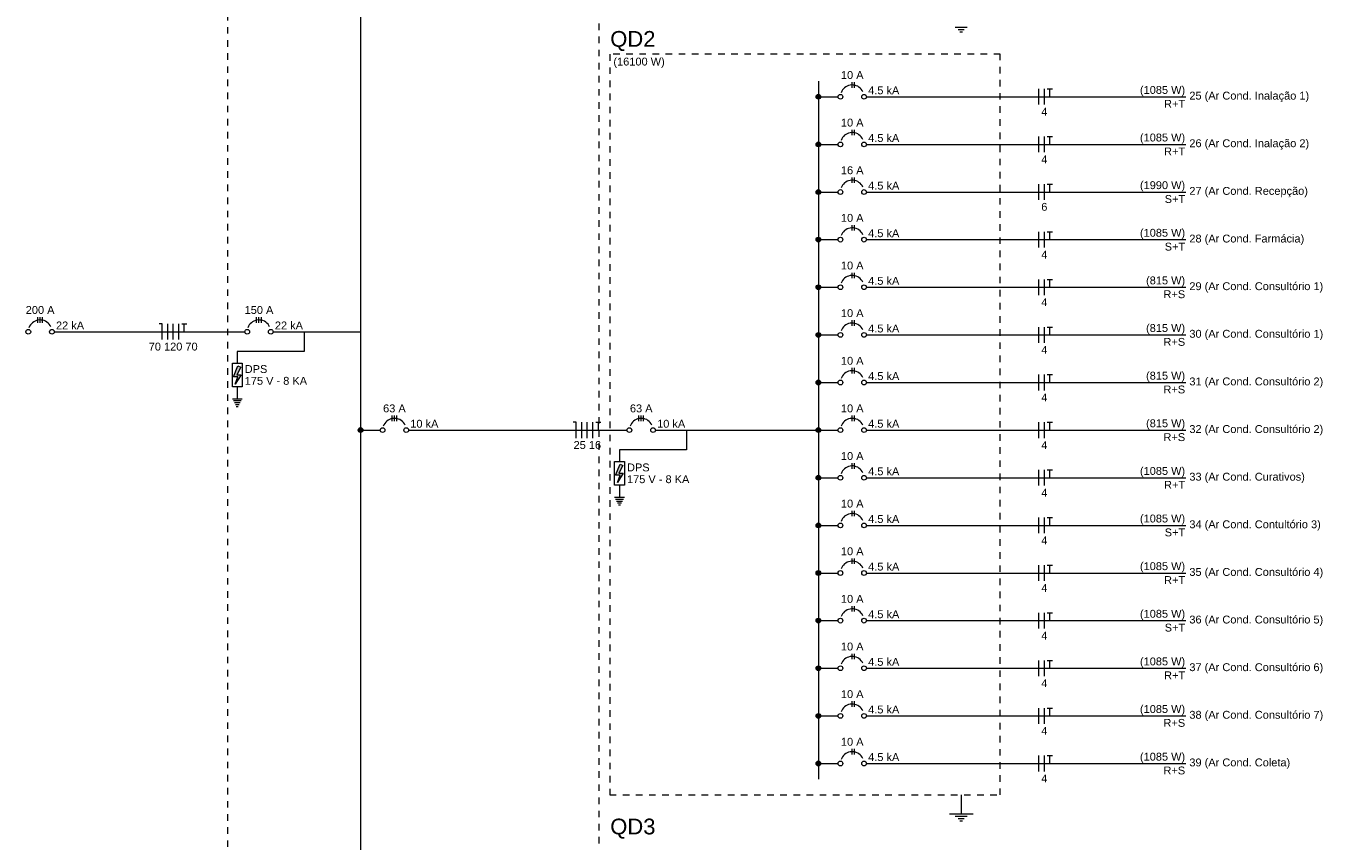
# Model space of a CAD drawing. Header units: millimetres. Extents: x -8 to 220, y -114 to 51.
# Tile 77 of 82: x 157 to 182, y -27 to -12. Entities that reach past the tile are written whole.
import ezdxf

# ---------------------------------------------------------------- set-up
doc = ezdxf.new("R2010")
doc.units = ezdxf.units.MM
doc.header["$MEASUREMENT"] = 0
doc.linetypes.add('JIS_02_1.2', pattern=[0.25, 0.125, -0.125])
for name, color, linetype, lineweight in [('DI-Barramento', 6, 'Continuous', 5), ('DI-Disjuntor', 1, 'Continuous', 5), ('DI-Fios', 3, 'Continuous', 5), ('DI-Linhas do diagrama', 9, 'Continuous', 5), ('DI-Pontilhado', 7, 'JIS_02_1.2', 5), ('DI-Textos do diagrama', 7, 'Continuous', 5), ('DI-Títulos', 3, 'Continuous', 5)]:
    doc.layers.add(name, color=color, linetype=linetype, lineweight=lineweight)
doc.styles.add('Arial', font='arial.ttf')

msp = doc.modelspace()

# ---------------------------------------------------------------- hatches: boundary and pattern name
at = {"layer": 'DI-Barramento', "linetype": 'Continuous'}
msp.add_hatch(color=256, dxfattribs=at).paths.add_polyline_path([(172.003, -13.202), (172.003, -13.198), (172.002, -13.194), (172.001, -13.191), (172, -13.187), (171.999, -13.183), (171.997, -13.18), (171.995, -13.176), (171.992, -13.173), (171.99, -13.17), (171.987, -13.168), (171.984, -13.165), (171.981, -13.163), (171.977, -13.161), (171.973, -13.16), (171.97, -13.159), (171.966, -13.158), (171.962, -13.157), (171.958, -13.157), (171.954, -13.157), (171.95, -13.158), (171.946, -13.159), (171.943, -13.16), (171.939, -13.161), (171.936, -13.163), (171.932, -13.165), (171.929, -13.168), (171.926, -13.17), (171.924, -13.173), (171.921, -13.176), (171.919, -13.18), (171.917, -13.183), (171.916, -13.187), (171.915, -13.191), (171.914, -13.194), (171.913, -13.198), (171.913, -13.202), (171.913, -13.206), (171.914, -13.21), (171.915, -13.214), (171.916, -13.218), (171.917, -13.221), (171.919, -13.225), (171.921, -13.228), (171.924, -13.231), (171.926, -13.234), (171.929, -13.237), (171.932, -13.239), (171.936, -13.241), (171.939, -13.243), (171.943, -13.244), (171.946, -13.246), (171.95, -13.246), (171.954, -13.247), (171.958, -13.247), (171.962, -13.247), (171.966, -13.246), (171.97, -13.246), (171.973, -13.244), (171.977, -13.243), (171.981, -13.241), (171.984, -13.239), (171.987, -13.237), (171.99, -13.234), (171.992, -13.231), (171.995, -13.228), (171.997, -13.225), (171.999, -13.221), (172, -13.218), (172.001, -13.214), (172.002, -13.21), (172.003, -13.206)])
at = {"layer": 'DI-Textos do diagrama', "linetype": 'Continuous'}
for color, points in [(256, [(172.003, -14.11), (172.003, -14.106), (172.002, -14.102), (172.001, -14.098), (172, -14.094), (171.999, -14.091), (171.997, -14.087), (171.995, -14.084), (171.992, -14.081), (171.99, -14.078), (171.987, -14.075), (171.984, -14.073), (171.981, -14.071), (171.977, -14.069), (171.973, -14.067), (171.97, -14.066), (171.966, -14.065), (171.962, -14.065), (171.958, -14.065), (171.954, -14.065), (171.95, -14.065), (171.946, -14.066), (171.943, -14.067), (171.939, -14.069), (171.936, -14.071), (171.932, -14.073), (171.929, -14.075), (171.926, -14.078), (171.924, -14.081), (171.921, -14.084), (171.919, -14.087), (171.917, -14.091), (171.916, -14.094), (171.915, -14.098), (171.914, -14.102), (171.913, -14.106), (171.913, -14.11), (171.913, -14.114), (171.914, -14.117), (171.915, -14.121), (171.916, -14.125), (171.917, -14.129), (171.919, -14.132), (171.921, -14.135), (171.924, -14.139), (171.926, -14.141), (171.929, -14.144), (171.932, -14.147), (171.936, -14.149), (171.939, -14.15), (171.943, -14.152), (171.946, -14.153), (171.95, -14.154), (171.954, -14.155), (171.958, -14.155), (171.962, -14.155), (171.966, -14.154), (171.97, -14.153), (171.973, -14.152), (171.977, -14.15), (171.981, -14.149), (171.984, -14.147), (171.987, -14.144), (171.99, -14.141), (171.992, -14.139), (171.995, -14.135), (171.997, -14.132), (171.999, -14.129), (172, -14.125), (172.001, -14.121), (172.002, -14.117), (172.003, -14.114)]), (256, [(172.003, -15.017), (172.003, -15.013), (172.002, -15.009), (172.001, -15.006), (172, -15.002), (171.999, -14.998), (171.997, -14.995), (171.995, -14.991), (171.992, -14.988), (171.99, -14.985), (171.987, -14.983), (171.984, -14.98), (171.981, -14.978), (171.977, -14.976), (171.973, -14.975), (171.97, -14.974), (171.966, -14.973), (171.962, -14.972), (171.958, -14.972), (171.954, -14.972), (171.95, -14.973), (171.946, -14.974), (171.943, -14.975), (171.939, -14.976), (171.936, -14.978), (171.932, -14.98), (171.929, -14.983), (171.926, -14.985), (171.924, -14.988), (171.921, -14.991), (171.919, -14.995), (171.917, -14.998), (171.916, -15.002), (171.915, -15.006), (171.914, -15.009), (171.913, -15.013), (171.913, -15.017), (171.913, -15.021), (171.914, -15.025), (171.915, -15.029), (171.916, -15.033), (171.917, -15.036), (171.919, -15.04), (171.921, -15.043), (171.924, -15.046), (171.926, -15.049), (171.929, -15.052), (171.932, -15.054), (171.936, -15.056), (171.939, -15.058), (171.943, -15.059), (171.946, -15.061), (171.95, -15.061), (171.954, -15.062), (171.958, -15.062), (171.962, -15.062), (171.966, -15.061), (171.97, -15.061), (171.973, -15.059), (171.977, -15.058), (171.981, -15.056), (171.984, -15.054), (171.987, -15.052), (171.99, -15.049), (171.992, -15.046), (171.995, -15.043), (171.997, -15.04), (171.999, -15.036), (172, -15.033), (172.001, -15.029), (172.002, -15.025), (172.003, -15.021)]), (256, [(172.003, -15.925), (172.003, -15.921), (172.002, -15.917), (172.001, -15.913), (172, -15.909), (171.999, -15.906), (171.997, -15.902), (171.995, -15.899), (171.992, -15.896), (171.99, -15.893), (171.987, -15.89), (171.984, -15.888), (171.981, -15.886), (171.977, -15.884), (171.973, -15.882), (171.97, -15.881), (171.966, -15.88), (171.962, -15.88), (171.958, -15.88), (171.954, -15.88), (171.95, -15.88), (171.946, -15.881), (171.943, -15.882), (171.939, -15.884), (171.936, -15.886), (171.932, -15.888), (171.929, -15.89), (171.926, -15.893), (171.924, -15.896), (171.921, -15.899), (171.919, -15.902), (171.917, -15.906), (171.916, -15.909), (171.915, -15.913), (171.914, -15.917), (171.913, -15.921), (171.913, -15.925), (171.913, -15.929), (171.914, -15.932), (171.915, -15.936), (171.916, -15.94), (171.917, -15.944), (171.919, -15.947), (171.921, -15.95), (171.924, -15.954), (171.926, -15.956), (171.929, -15.959), (171.932, -15.962), (171.936, -15.964), (171.939, -15.965), (171.943, -15.967), (171.946, -15.968), (171.95, -15.969), (171.954, -15.97), (171.958, -15.97), (171.962, -15.97), (171.966, -15.969), (171.97, -15.968), (171.973, -15.967), (171.977, -15.965), (171.981, -15.964), (171.984, -15.962), (171.987, -15.959), (171.99, -15.956), (171.992, -15.954), (171.995, -15.95), (171.997, -15.947), (171.999, -15.944), (172, -15.94), (172.001, -15.936), (172.002, -15.932), (172.003, -15.929)]), (256, [(172.003, -16.832), (172.003, -16.828), (172.002, -16.824), (172.001, -16.821), (172, -16.817), (171.999, -16.813), (171.997, -16.81), (171.995, -16.806), (171.992, -16.803), (171.99, -16.8), (171.987, -16.798), (171.984, -16.795), (171.981, -16.793), (171.977, -16.791), (171.973, -16.79), (171.97, -16.789), (171.966, -16.788), (171.962, -16.787), (171.958, -16.787), (171.954, -16.787), (171.95, -16.788), (171.946, -16.789), (171.943, -16.79), (171.939, -16.791), (171.936, -16.793), (171.932, -16.795), (171.929, -16.798), (171.926, -16.8), (171.924, -16.803), (171.921, -16.806), (171.919, -16.81), (171.917, -16.813), (171.916, -16.817), (171.915, -16.821), (171.914, -16.824), (171.913, -16.828), (171.913, -16.832), (171.913, -16.836), (171.914, -16.84), (171.915, -16.844), (171.916, -16.848), (171.917, -16.851), (171.919, -16.855), (171.921, -16.858), (171.924, -16.861), (171.926, -16.864), (171.929, -16.867), (171.932, -16.869), (171.936, -16.871), (171.939, -16.873), (171.943, -16.874), (171.946, -16.876), (171.95, -16.876), (171.954, -16.877), (171.958, -16.877), (171.962, -16.877), (171.966, -16.876), (171.97, -16.876), (171.973, -16.874), (171.977, -16.873), (171.981, -16.871), (171.984, -16.869), (171.987, -16.867), (171.99, -16.864), (171.992, -16.861), (171.995, -16.858), (171.997, -16.855), (171.999, -16.851), (172, -16.848), (172.001, -16.844), (172.002, -16.84), (172.003, -16.836)]), (256, [(172.003, -17.74), (172.003, -17.736), (172.002, -17.732), (172.001, -17.728), (172, -17.724), (171.999, -17.721), (171.997, -17.717), (171.995, -17.714), (171.992, -17.711), (171.99, -17.708), (171.987, -17.705), (171.984, -17.703), (171.981, -17.701), (171.977, -17.699), (171.973, -17.697), (171.97, -17.696), (171.966, -17.695), (171.962, -17.695), (171.958, -17.695), (171.954, -17.695), (171.95, -17.695), (171.946, -17.696), (171.943, -17.697), (171.939, -17.699), (171.936, -17.701), (171.932, -17.703), (171.929, -17.705), (171.926, -17.708), (171.924, -17.711), (171.921, -17.714), (171.919, -17.717), (171.917, -17.721), (171.916, -17.724), (171.915, -17.728), (171.914, -17.732), (171.913, -17.736), (171.913, -17.74), (171.913, -17.744), (171.914, -17.747), (171.915, -17.751), (171.916, -17.755), (171.917, -17.759), (171.919, -17.762), (171.921, -17.765), (171.924, -17.769), (171.926, -17.771), (171.929, -17.774), (171.932, -17.777), (171.936, -17.779), (171.939, -17.78), (171.943, -17.782), (171.946, -17.783), (171.95, -17.784), (171.954, -17.785), (171.958, -17.785), (171.962, -17.785), (171.966, -17.784), (171.97, -17.783), (171.973, -17.782), (171.977, -17.78), (171.981, -17.779), (171.984, -17.777), (171.987, -17.774), (171.99, -17.771), (171.992, -17.769), (171.995, -17.765), (171.997, -17.762), (171.999, -17.759), (172, -17.755), (172.001, -17.751), (172.002, -17.747), (172.003, -17.744)]), (7, [(160.952, -18.352), (160.877, -18.5), (160.959, -18.5), (160.847, -18.68), (160.899, -18.536), (160.813, -18.536), (160.899, -18.329)]), (256, [(172.003, -18.647), (172.003, -18.643), (172.002, -18.639), (172.001, -18.636), (172, -18.632), (171.999, -18.628), (171.997, -18.625), (171.995, -18.621), (171.992, -18.618), (171.99, -18.615), (171.987, -18.613), (171.984, -18.61), (171.981, -18.608), (171.977, -18.606), (171.973, -18.605), (171.97, -18.604), (171.966, -18.603), (171.962, -18.602), (171.958, -18.602), (171.954, -18.602), (171.95, -18.603), (171.946, -18.604), (171.943, -18.605), (171.939, -18.606), (171.936, -18.608), (171.932, -18.61), (171.929, -18.613), (171.926, -18.615), (171.924, -18.618), (171.921, -18.621), (171.919, -18.625), (171.917, -18.628), (171.916, -18.632), (171.915, -18.636), (171.914, -18.639), (171.913, -18.643), (171.913, -18.647), (171.913, -18.651), (171.914, -18.655), (171.915, -18.659), (171.916, -18.663), (171.917, -18.666), (171.919, -18.67), (171.921, -18.673), (171.924, -18.676), (171.926, -18.679), (171.929, -18.682), (171.932, -18.684), (171.936, -18.686), (171.939, -18.688), (171.943, -18.689), (171.946, -18.691), (171.95, -18.691), (171.954, -18.692), (171.958, -18.692), (171.962, -18.692), (171.966, -18.691), (171.97, -18.691), (171.973, -18.689), (171.977, -18.688), (171.981, -18.686), (171.984, -18.684), (171.987, -18.682), (171.99, -18.679), (171.992, -18.676), (171.995, -18.673), (171.997, -18.67), (171.999, -18.666), (172, -18.663), (172.001, -18.659), (172.002, -18.655), (172.003, -18.651)]), (256, [(163.281, -19.555), (163.28, -19.551), (163.28, -19.547), (163.279, -19.543), (163.278, -19.539), (163.276, -19.536), (163.274, -19.532), (163.272, -19.529), (163.27, -19.526), (163.267, -19.523), (163.264, -19.52), (163.261, -19.518), (163.258, -19.516), (163.255, -19.514), (163.251, -19.512), (163.247, -19.511), (163.243, -19.51), (163.239, -19.51), (163.236, -19.51), (163.232, -19.51), (163.228, -19.51), (163.224, -19.511), (163.22, -19.512), (163.217, -19.514), (163.213, -19.516), (163.21, -19.518), (163.207, -19.52), (163.204, -19.523), (163.201, -19.526), (163.199, -19.529), (163.197, -19.532), (163.195, -19.536), (163.193, -19.539), (163.192, -19.543), (163.191, -19.547), (163.191, -19.551), (163.191, -19.555), (163.191, -19.559), (163.191, -19.562), (163.192, -19.566), (163.193, -19.57), (163.195, -19.574), (163.197, -19.577), (163.199, -19.58), (163.201, -19.584), (163.204, -19.586), (163.207, -19.589), (163.21, -19.592), (163.213, -19.594), (163.217, -19.595), (163.22, -19.597), (163.224, -19.598), (163.228, -19.599), (163.232, -19.6), (163.236, -19.6), (163.239, -19.6), (163.243, -19.599), (163.247, -19.598), (163.251, -19.597), (163.255, -19.595), (163.258, -19.594), (163.261, -19.592), (163.264, -19.589), (163.267, -19.586), (163.27, -19.584), (163.272, -19.58), (163.274, -19.577), (163.276, -19.574), (163.278, -19.57), (163.279, -19.566), (163.28, -19.562), (163.28, -19.559)]), (256, [(172.003, -19.555), (172.003, -19.551), (172.002, -19.547), (172.001, -19.543), (172, -19.539), (171.999, -19.536), (171.997, -19.532), (171.995, -19.529), (171.992, -19.526), (171.99, -19.523), (171.987, -19.52), (171.984, -19.518), (171.981, -19.516), (171.977, -19.514), (171.973, -19.512), (171.97, -19.511), (171.966, -19.51), (171.962, -19.51), (171.958, -19.51), (171.954, -19.51), (171.95, -19.51), (171.946, -19.511), (171.943, -19.512), (171.939, -19.514), (171.936, -19.516), (171.932, -19.518), (171.929, -19.52), (171.926, -19.523), (171.924, -19.526), (171.921, -19.529), (171.919, -19.532), (171.917, -19.536), (171.916, -19.539), (171.915, -19.543), (171.914, -19.547), (171.913, -19.551), (171.913, -19.555), (171.913, -19.559), (171.914, -19.562), (171.915, -19.566), (171.916, -19.57), (171.917, -19.574), (171.919, -19.577), (171.921, -19.58), (171.924, -19.584), (171.926, -19.586), (171.929, -19.589), (171.932, -19.592), (171.936, -19.594), (171.939, -19.595), (171.943, -19.597), (171.946, -19.598), (171.95, -19.599), (171.954, -19.6), (171.958, -19.6), (171.962, -19.6), (171.966, -19.599), (171.97, -19.598), (171.973, -19.597), (171.977, -19.595), (171.981, -19.594), (171.984, -19.592), (171.987, -19.589), (171.99, -19.586), (171.992, -19.584), (171.995, -19.58), (171.997, -19.577), (171.999, -19.574), (172, -19.57), (172.001, -19.566), (172.002, -19.562), (172.003, -19.559)]), (7, [(168.234, -20.227), (168.159, -20.375), (168.242, -20.375), (168.129, -20.555), (168.182, -20.411), (168.096, -20.411), (168.182, -20.204)]), (256, [(172.003, -20.462), (172.003, -20.458), (172.002, -20.454), (172.001, -20.451), (172, -20.447), (171.999, -20.443), (171.997, -20.44), (171.995, -20.436), (171.992, -20.433), (171.99, -20.43), (171.987, -20.428), (171.984, -20.425), (171.981, -20.423), (171.977, -20.421), (171.973, -20.42), (171.97, -20.419), (171.966, -20.418), (171.962, -20.417), (171.958, -20.417), (171.954, -20.417), (171.95, -20.418), (171.946, -20.419), (171.943, -20.42), (171.939, -20.421), (171.936, -20.423), (171.932, -20.425), (171.929, -20.428), (171.926, -20.43), (171.924, -20.433), (171.921, -20.436), (171.919, -20.44), (171.917, -20.443), (171.916, -20.447), (171.915, -20.451), (171.914, -20.454), (171.913, -20.458), (171.913, -20.462), (171.913, -20.466), (171.914, -20.47), (171.915, -20.474), (171.916, -20.478), (171.917, -20.481), (171.919, -20.485), (171.921, -20.488), (171.924, -20.491), (171.926, -20.494), (171.929, -20.497), (171.932, -20.499), (171.936, -20.501), (171.939, -20.503), (171.943, -20.504), (171.946, -20.506), (171.95, -20.506), (171.954, -20.507), (171.958, -20.507), (171.962, -20.507), (171.966, -20.506), (171.97, -20.506), (171.973, -20.504), (171.977, -20.503), (171.981, -20.501), (171.984, -20.499), (171.987, -20.497), (171.99, -20.494), (171.992, -20.491), (171.995, -20.488), (171.997, -20.485), (171.999, -20.481), (172, -20.478), (172.001, -20.474), (172.002, -20.47), (172.003, -20.466)]), (256, [(172.003, -21.37), (172.003, -21.366), (172.002, -21.362), (172.001, -21.358), (172, -21.354), (171.999, -21.351), (171.997, -21.347), (171.995, -21.344), (171.992, -21.341), (171.99, -21.338), (171.987, -21.335), (171.984, -21.333), (171.981, -21.331), (171.977, -21.329), (171.973, -21.327), (171.97, -21.326), (171.966, -21.325), (171.962, -21.325), (171.958, -21.325), (171.954, -21.325), (171.95, -21.325), (171.946, -21.326), (171.943, -21.327), (171.939, -21.329), (171.936, -21.331), (171.932, -21.333), (171.929, -21.335), (171.926, -21.338), (171.924, -21.341), (171.921, -21.344), (171.919, -21.347), (171.917, -21.351), (171.916, -21.354), (171.915, -21.358), (171.914, -21.362), (171.913, -21.366), (171.913, -21.37), (171.913, -21.374), (171.914, -21.377), (171.915, -21.381), (171.916, -21.385), (171.917, -21.389), (171.919, -21.392), (171.921, -21.395), (171.924, -21.399), (171.926, -21.401), (171.929, -21.404), (171.932, -21.407), (171.936, -21.409), (171.939, -21.41), (171.943, -21.412), (171.946, -21.413), (171.95, -21.414), (171.954, -21.414), (171.958, -21.415), (171.962, -21.414), (171.966, -21.414), (171.97, -21.413), (171.973, -21.412), (171.977, -21.41), (171.981, -21.409), (171.984, -21.407), (171.987, -21.404), (171.99, -21.401), (171.992, -21.399), (171.995, -21.395), (171.997, -21.392), (171.999, -21.389), (172, -21.385), (172.001, -21.381), (172.002, -21.377), (172.003, -21.374)]), (256, [(172.003, -22.277), (172.003, -22.273), (172.002, -22.269), (172.001, -22.266), (172, -22.262), (171.999, -22.258), (171.997, -22.255), (171.995, -22.251), (171.992, -22.248), (171.99, -22.245), (171.987, -22.243), (171.984, -22.24), (171.981, -22.238), (171.977, -22.236), (171.973, -22.235), (171.97, -22.234), (171.966, -22.233), (171.962, -22.232), (171.958, -22.232), (171.954, -22.232), (171.95, -22.233), (171.946, -22.234), (171.943, -22.235), (171.939, -22.236), (171.936, -22.238), (171.932, -22.24), (171.929, -22.243), (171.926, -22.245), (171.924, -22.248), (171.921, -22.251), (171.919, -22.255), (171.917, -22.258), (171.916, -22.262), (171.915, -22.266), (171.914, -22.269), (171.913, -22.273), (171.913, -22.277), (171.913, -22.281), (171.914, -22.285), (171.915, -22.289), (171.916, -22.293), (171.917, -22.296), (171.919, -22.3), (171.921, -22.303), (171.924, -22.306), (171.926, -22.309), (171.929, -22.312), (171.932, -22.314), (171.936, -22.316), (171.939, -22.318), (171.943, -22.319), (171.946, -22.321), (171.95, -22.321), (171.954, -22.322), (171.958, -22.322), (171.962, -22.322), (171.966, -22.321), (171.97, -22.321), (171.973, -22.319), (171.977, -22.318), (171.981, -22.316), (171.984, -22.314), (171.987, -22.312), (171.99, -22.309), (171.992, -22.306), (171.995, -22.303), (171.997, -22.3), (171.999, -22.296), (172, -22.293), (172.001, -22.289), (172.002, -22.285), (172.003, -22.281)]), (256, [(172.003, -23.185), (172.003, -23.181), (172.002, -23.177), (172.001, -23.173), (172, -23.169), (171.999, -23.166), (171.997, -23.162), (171.995, -23.159), (171.992, -23.156), (171.99, -23.153), (171.987, -23.15), (171.984, -23.148), (171.981, -23.146), (171.977, -23.144), (171.973, -23.142), (171.97, -23.141), (171.966, -23.14), (171.962, -23.14), (171.958, -23.14), (171.954, -23.14), (171.95, -23.14), (171.946, -23.141), (171.943, -23.142), (171.939, -23.144), (171.936, -23.146), (171.932, -23.148), (171.929, -23.15), (171.926, -23.153), (171.924, -23.156), (171.921, -23.159), (171.919, -23.162), (171.917, -23.166), (171.916, -23.169), (171.915, -23.173), (171.914, -23.177), (171.913, -23.181), (171.913, -23.185), (171.913, -23.189), (171.914, -23.192), (171.915, -23.196), (171.916, -23.2), (171.917, -23.204), (171.919, -23.207), (171.921, -23.21), (171.924, -23.214), (171.926, -23.216), (171.929, -23.219), (171.932, -23.222), (171.936, -23.224), (171.939, -23.225), (171.943, -23.227), (171.946, -23.228), (171.95, -23.229), (171.954, -23.229), (171.958, -23.23), (171.962, -23.229), (171.966, -23.229), (171.97, -23.228), (171.973, -23.227), (171.977, -23.225), (171.981, -23.224), (171.984, -23.222), (171.987, -23.219), (171.99, -23.216), (171.992, -23.214), (171.995, -23.21), (171.997, -23.207), (171.999, -23.204), (172, -23.2), (172.001, -23.196), (172.002, -23.192), (172.003, -23.189)]), (256, [(172.003, -24.092), (172.003, -24.088), (172.002, -24.084), (172.001, -24.081), (172, -24.077), (171.999, -24.073), (171.997, -24.07), (171.995, -24.066), (171.992, -24.063), (171.99, -24.06), (171.987, -24.058), (171.984, -24.055), (171.981, -24.053), (171.977, -24.051), (171.973, -24.05), (171.97, -24.049), (171.966, -24.048), (171.962, -24.047), (171.958, -24.047), (171.954, -24.047), (171.95, -24.048), (171.946, -24.049), (171.943, -24.05), (171.939, -24.051), (171.936, -24.053), (171.932, -24.055), (171.929, -24.058), (171.926, -24.06), (171.924, -24.063), (171.921, -24.066), (171.919, -24.07), (171.917, -24.073), (171.916, -24.077), (171.915, -24.081), (171.914, -24.084), (171.913, -24.088), (171.913, -24.092), (171.913, -24.096), (171.914, -24.1), (171.915, -24.104), (171.916, -24.108), (171.917, -24.111), (171.919, -24.115), (171.921, -24.118), (171.924, -24.121), (171.926, -24.124), (171.929, -24.127), (171.932, -24.129), (171.936, -24.131), (171.939, -24.133), (171.943, -24.134), (171.946, -24.136), (171.95, -24.136), (171.954, -24.137), (171.958, -24.137), (171.962, -24.137), (171.966, -24.136), (171.97, -24.136), (171.973, -24.134), (171.977, -24.133), (171.981, -24.131), (171.984, -24.129), (171.987, -24.127), (171.99, -24.124), (171.992, -24.121), (171.995, -24.118), (171.997, -24.115), (171.999, -24.111), (172, -24.108), (172.001, -24.104), (172.002, -24.1), (172.003, -24.096)]), (256, [(172.003, -25), (172.003, -24.996), (172.002, -24.992), (172.001, -24.988), (172, -24.984), (171.999, -24.981), (171.997, -24.977), (171.995, -24.974), (171.992, -24.971), (171.99, -24.968), (171.987, -24.965), (171.984, -24.963), (171.981, -24.961), (171.977, -24.959), (171.973, -24.957), (171.97, -24.956), (171.966, -24.955), (171.962, -24.955), (171.958, -24.955), (171.954, -24.955), (171.95, -24.955), (171.946, -24.956), (171.943, -24.957), (171.939, -24.959), (171.936, -24.961), (171.932, -24.963), (171.929, -24.965), (171.926, -24.968), (171.924, -24.971), (171.921, -24.974), (171.919, -24.977), (171.917, -24.981), (171.916, -24.984), (171.915, -24.988), (171.914, -24.992), (171.913, -24.996), (171.913, -25), (171.913, -25.004), (171.914, -25.007), (171.915, -25.011), (171.916, -25.015), (171.917, -25.019), (171.919, -25.022), (171.921, -25.025), (171.924, -25.029), (171.926, -25.031), (171.929, -25.034), (171.932, -25.037), (171.936, -25.039), (171.939, -25.04), (171.943, -25.042), (171.946, -25.043), (171.95, -25.044), (171.954, -25.044), (171.958, -25.045), (171.962, -25.044), (171.966, -25.044), (171.97, -25.043), (171.973, -25.042), (171.977, -25.04), (171.981, -25.039), (171.984, -25.037), (171.987, -25.034), (171.99, -25.031), (171.992, -25.029), (171.995, -25.025), (171.997, -25.022), (171.999, -25.019), (172, -25.015), (172.001, -25.011), (172.002, -25.007), (172.003, -25.004)]), (256, [(172.003, -25.907), (172.003, -25.903), (172.002, -25.899), (172.001, -25.896), (172, -25.892), (171.999, -25.888), (171.997, -25.885), (171.995, -25.881), (171.992, -25.878), (171.99, -25.875), (171.987, -25.873), (171.984, -25.87), (171.981, -25.868), (171.977, -25.866), (171.973, -25.865), (171.97, -25.864), (171.966, -25.863), (171.962, -25.862), (171.958, -25.862), (171.954, -25.862), (171.95, -25.863), (171.946, -25.864), (171.943, -25.865), (171.939, -25.866), (171.936, -25.868), (171.932, -25.87), (171.929, -25.873), (171.926, -25.875), (171.924, -25.878), (171.921, -25.881), (171.919, -25.885), (171.917, -25.888), (171.916, -25.892), (171.915, -25.896), (171.914, -25.899), (171.913, -25.903), (171.913, -25.907), (171.913, -25.911), (171.914, -25.915), (171.915, -25.919), (171.916, -25.923), (171.917, -25.926), (171.919, -25.93), (171.921, -25.933), (171.924, -25.936), (171.926, -25.939), (171.929, -25.942), (171.932, -25.944), (171.936, -25.946), (171.939, -25.948), (171.943, -25.949), (171.946, -25.951), (171.95, -25.951), (171.954, -25.952), (171.958, -25.952), (171.962, -25.952), (171.966, -25.951), (171.97, -25.951), (171.973, -25.949), (171.977, -25.948), (171.981, -25.946), (171.984, -25.944), (171.987, -25.942), (171.99, -25.939), (171.992, -25.936), (171.995, -25.933), (171.997, -25.93), (171.999, -25.926), (172, -25.923), (172.001, -25.919), (172.002, -25.915), (172.003, -25.911)])]:
    msp.add_hatch(color=color, dxfattribs=at).paths.add_polyline_path(points)

# ---------------------------------------------------------------- linework, layer by layer
at = {"layer": 'DI-Barramento'}
for p, q in [((163.236, -0.133), (163.236, -37.131)), ((171.958, -12.902), (171.958, -26.207))]:
    msp.add_line(p, q, dxfattribs=at)
msp.add_circle((171.958, -13.202), 0.045, dxfattribs=at)
at = {"layer": 'DI-Disjuntor'}
for p, q in [((172.603, -13.03), (172.603, -12.925)), ((172.648, -13.03), (172.648, -12.925)), ((172.603, -13.937), (172.603, -13.832)), ((172.648, -13.937), (172.648, -13.832)), ((172.603, -14.845), (172.603, -14.74)), ((172.648, -14.845), (172.648, -14.74)), ((172.603, -15.752), (172.603, -15.647)), ((172.648, -15.752), (172.648, -15.647)), ((172.603, -16.66), (172.603, -16.555)), ((172.648, -16.66), (172.648, -16.555)), ((157.086, -17.507), (157.086, -17.402)), ((157.131, -17.507), (157.131, -17.402)), ((157.176, -17.507), (157.176, -17.402)), ((161.256, -17.507), (161.256, -17.402)), ((161.301, -17.507), (161.301, -17.402)), ((161.346, -17.507), (161.346, -17.402)), ((172.603, -17.567), (172.603, -17.462)), ((172.648, -17.567), (172.648, -17.462)), ((160.794, -18.28), (160.982, -18.28)), ((160.794, -18.73), (160.794, -18.28)), ((160.982, -18.28), (160.982, -18.73)), ((172.603, -18.475), (172.603, -18.37)), ((172.648, -18.475), (172.648, -18.37)), ((160.982, -18.73), (160.794, -18.73)), ((163.836, -19.382), (163.836, -19.277)), ((163.881, -19.382), (163.881, -19.277)), ((163.926, -19.382), (163.926, -19.277)), ((168.538, -19.382), (168.538, -19.277)), ((168.583, -19.382), (168.583, -19.277)), ((168.628, -19.382), (168.628, -19.277)), ((172.603, -19.382), (172.603, -19.277)), ((172.648, -19.382), (172.648, -19.277)), ((168.077, -20.155), (168.264, -20.155)), ((168.077, -20.605), (168.077, -20.155)), ((168.264, -20.155), (168.264, -20.605)), ((172.603, -20.29), (172.603, -20.185)), ((172.648, -20.29), (172.648, -20.185)), ((168.264, -20.605), (168.077, -20.605)), ((172.603, -21.197), (172.603, -21.092)), ((172.648, -21.197), (172.648, -21.092)), ((172.603, -22.105), (172.603, -22)), ((172.648, -22.105), (172.648, -22)), ((172.603, -23.012), (172.603, -22.907)), ((172.648, -23.012), (172.648, -22.907)), ((172.603, -23.92), (172.603, -23.815)), ((172.648, -23.92), (172.648, -23.815)), ((172.603, -24.827), (172.603, -24.722)), ((172.648, -24.827), (172.648, -24.722)), ((172.603, -25.735), (172.603, -25.63)), ((172.648, -25.735), (172.648, -25.63))]:
    msp.add_line(p, q, dxfattribs=at)
for points in [[(172.807, -13.107), (172.793, -13.081), (172.775, -13.058), (172.755, -13.036), (172.732, -13.018), (172.707, -13.003), (172.68, -12.991), (172.652, -12.983), (172.623, -12.978), (172.593, -12.977), (172.564, -12.981), (172.535, -12.988), (172.508, -12.998), (172.482, -13.012), (172.458, -13.03), (172.437, -13.05), (172.419, -13.073), (172.403, -13.098), (172.392, -13.125)], [(172.807, -14.015), (172.793, -13.989), (172.775, -13.965), (172.755, -13.944), (172.732, -13.925), (172.707, -13.91), (172.68, -13.898), (172.652, -13.89), (172.623, -13.886), (172.593, -13.885), (172.564, -13.888), (172.535, -13.895), (172.508, -13.906), (172.482, -13.92), (172.458, -13.937), (172.437, -13.958), (172.419, -13.981), (172.403, -14.006), (172.392, -14.033)], [(172.807, -14.922), (172.793, -14.896), (172.775, -14.873), (172.755, -14.851), (172.732, -14.833), (172.707, -14.818), (172.68, -14.806), (172.652, -14.798), (172.623, -14.793), (172.593, -14.792), (172.564, -14.796), (172.535, -14.803), (172.508, -14.813), (172.482, -14.827), (172.458, -14.845), (172.437, -14.865), (172.419, -14.888), (172.403, -14.913), (172.392, -14.94)], [(172.807, -15.83), (172.793, -15.804), (172.775, -15.78), (172.755, -15.759), (172.732, -15.74), (172.707, -15.725), (172.68, -15.713), (172.652, -15.705), (172.623, -15.701), (172.593, -15.7), (172.564, -15.703), (172.535, -15.71), (172.508, -15.721), (172.482, -15.735), (172.458, -15.752), (172.437, -15.773), (172.419, -15.796), (172.403, -15.821), (172.392, -15.848)], [(172.807, -16.737), (172.793, -16.711), (172.775, -16.688), (172.755, -16.666), (172.732, -16.648), (172.707, -16.633), (172.68, -16.621), (172.652, -16.613), (172.623, -16.608), (172.593, -16.607), (172.564, -16.611), (172.535, -16.618), (172.508, -16.628), (172.482, -16.642), (172.458, -16.66), (172.437, -16.68), (172.419, -16.703), (172.403, -16.728), (172.392, -16.755)], [(157.334, -17.585), (157.32, -17.559), (157.303, -17.535), (157.283, -17.514), (157.26, -17.495), (157.234, -17.48), (157.207, -17.468), (157.179, -17.46), (157.15, -17.456), (157.121, -17.455), (157.091, -17.458), (157.063, -17.465), (157.035, -17.476), (157.01, -17.49), (156.986, -17.507), (156.965, -17.528), (156.946, -17.551), (156.931, -17.576), (156.919, -17.603)], [(161.504, -17.585), (161.49, -17.559), (161.473, -17.535), (161.453, -17.514), (161.43, -17.495), (161.404, -17.48), (161.377, -17.468), (161.349, -17.46), (161.32, -17.456), (161.291, -17.455), (161.261, -17.458), (161.233, -17.465), (161.205, -17.476), (161.18, -17.49), (161.156, -17.507), (161.135, -17.528), (161.116, -17.551), (161.101, -17.576), (161.089, -17.603)], [(172.807, -17.645), (172.793, -17.619), (172.775, -17.595), (172.755, -17.574), (172.732, -17.555), (172.707, -17.54), (172.68, -17.528), (172.652, -17.52), (172.623, -17.516), (172.593, -17.515), (172.564, -17.518), (172.535, -17.525), (172.508, -17.536), (172.482, -17.55), (172.458, -17.567), (172.437, -17.588), (172.419, -17.611), (172.403, -17.636), (172.392, -17.663)], [(172.807, -18.552), (172.793, -18.526), (172.775, -18.503), (172.755, -18.481), (172.732, -18.463), (172.707, -18.448), (172.68, -18.436), (172.652, -18.428), (172.623, -18.423), (172.593, -18.422), (172.564, -18.426), (172.535, -18.433), (172.508, -18.443), (172.482, -18.457), (172.458, -18.475), (172.437, -18.495), (172.419, -18.518), (172.403, -18.543), (172.392, -18.57)], [(164.084, -19.46), (164.07, -19.434), (164.053, -19.41), (164.033, -19.389), (164.01, -19.37), (163.984, -19.355), (163.957, -19.343), (163.929, -19.335), (163.9, -19.331), (163.871, -19.33), (163.841, -19.333), (163.813, -19.34), (163.785, -19.351), (163.76, -19.365), (163.736, -19.382), (163.715, -19.403), (163.696, -19.426), (163.681, -19.451), (163.669, -19.478)], [(168.787, -19.46), (168.773, -19.434), (168.755, -19.41), (168.735, -19.389), (168.712, -19.37), (168.687, -19.355), (168.66, -19.343), (168.632, -19.335), (168.603, -19.331), (168.573, -19.33), (168.544, -19.333), (168.515, -19.34), (168.488, -19.351), (168.462, -19.365), (168.438, -19.382), (168.417, -19.403), (168.399, -19.426), (168.383, -19.451), (168.372, -19.478)], [(172.807, -19.46), (172.793, -19.434), (172.775, -19.41), (172.755, -19.389), (172.732, -19.37), (172.707, -19.355), (172.68, -19.343), (172.652, -19.335), (172.623, -19.331), (172.593, -19.33), (172.564, -19.333), (172.535, -19.34), (172.508, -19.351), (172.482, -19.365), (172.458, -19.382), (172.437, -19.403), (172.419, -19.426), (172.403, -19.451), (172.392, -19.478)], [(172.807, -20.367), (172.793, -20.341), (172.775, -20.318), (172.755, -20.296), (172.732, -20.278), (172.707, -20.263), (172.68, -20.251), (172.652, -20.243), (172.623, -20.238), (172.593, -20.237), (172.564, -20.241), (172.535, -20.248), (172.508, -20.258), (172.482, -20.272), (172.458, -20.29), (172.437, -20.31), (172.419, -20.333), (172.403, -20.358), (172.392, -20.385)], [(172.807, -21.275), (172.793, -21.249), (172.775, -21.225), (172.755, -21.204), (172.732, -21.185), (172.707, -21.17), (172.68, -21.158), (172.652, -21.15), (172.623, -21.146), (172.593, -21.145), (172.564, -21.148), (172.535, -21.155), (172.508, -21.166), (172.482, -21.18), (172.458, -21.197), (172.437, -21.218), (172.419, -21.241), (172.403, -21.266), (172.392, -21.293)], [(172.807, -22.182), (172.793, -22.156), (172.775, -22.133), (172.755, -22.111), (172.732, -22.093), (172.707, -22.078), (172.68, -22.066), (172.652, -22.058), (172.623, -22.053), (172.593, -22.052), (172.564, -22.056), (172.535, -22.063), (172.508, -22.073), (172.482, -22.087), (172.458, -22.105), (172.437, -22.125), (172.419, -22.148), (172.403, -22.173), (172.392, -22.2)], [(172.807, -23.09), (172.793, -23.064), (172.775, -23.04), (172.755, -23.019), (172.732, -23), (172.707, -22.985), (172.68, -22.973), (172.652, -22.965), (172.623, -22.961), (172.593, -22.96), (172.564, -22.963), (172.535, -22.97), (172.508, -22.981), (172.482, -22.995), (172.458, -23.012), (172.437, -23.033), (172.419, -23.056), (172.403, -23.081), (172.392, -23.108)], [(172.807, -23.997), (172.793, -23.971), (172.775, -23.948), (172.755, -23.926), (172.732, -23.908), (172.707, -23.893), (172.68, -23.881), (172.652, -23.873), (172.623, -23.868), (172.593, -23.867), (172.564, -23.871), (172.535, -23.878), (172.508, -23.888), (172.482, -23.902), (172.458, -23.92), (172.437, -23.94), (172.419, -23.963), (172.403, -23.988), (172.392, -24.015)], [(172.807, -24.905), (172.793, -24.879), (172.775, -24.855), (172.755, -24.834), (172.732, -24.815), (172.707, -24.8), (172.68, -24.788), (172.652, -24.78), (172.623, -24.776), (172.593, -24.775), (172.564, -24.778), (172.535, -24.785), (172.508, -24.796), (172.482, -24.81), (172.458, -24.827), (172.437, -24.848), (172.419, -24.871), (172.403, -24.896), (172.392, -24.923)], [(172.807, -25.812), (172.793, -25.786), (172.775, -25.763), (172.755, -25.741), (172.732, -25.723), (172.707, -25.708), (172.68, -25.696), (172.652, -25.687), (172.623, -25.683), (172.593, -25.682), (172.564, -25.686), (172.535, -25.693), (172.508, -25.703), (172.482, -25.717), (172.458, -25.735), (172.437, -25.755), (172.419, -25.778), (172.403, -25.803), (172.392, -25.83)]]:
    msp.add_lwpolyline(points, dxfattribs=at)
for centre in [(172.378, -13.202), (172.828, -13.202), (172.378, -14.11), (172.828, -14.11), (172.378, -15.017), (172.828, -15.017), (172.378, -15.925), (172.828, -15.925), (172.378, -16.832), (172.828, -16.832), (156.906, -17.68), (157.356, -17.68), (161.076, -17.68), (161.526, -17.68), (172.378, -17.74), (172.828, -17.74), (172.378, -18.647), (172.828, -18.647), (163.656, -19.555), (164.106, -19.555), (168.358, -19.555), (168.808, -19.555), (172.378, -19.555), (172.828, -19.555), (172.378, -20.462), (172.828, -20.462), (172.378, -21.37), (172.828, -21.37), (172.378, -22.277), (172.828, -22.277), (172.378, -23.185), (172.828, -23.185), (172.378, -24.092), (172.828, -24.092), (172.378, -25), (172.828, -25), (172.378, -25.907), (172.828, -25.907)]:
    msp.add_circle(centre, 0.045, dxfattribs=at)
at = {"layer": 'DI-Fios'}
for p, q in [((176.158, -13.352), (176.158, -13.052)), ((176.263, -13.352), (176.263, -13.052)), ((176.32, -13.052), (176.416, -13.052)), ((176.368, -13.202), (176.368, -13.052)), ((176.158, -14.26), (176.158, -13.96)), ((176.263, -14.26), (176.263, -13.96)), ((176.32, -13.96), (176.416, -13.96)), ((176.368, -14.11), (176.368, -13.96)), ((176.158, -15.167), (176.158, -14.867)), ((176.263, -15.167), (176.263, -14.867)), ((176.32, -14.867), (176.416, -14.867)), ((176.368, -15.017), (176.368, -14.867)), ((176.158, -16.075), (176.158, -15.775)), ((176.263, -16.075), (176.263, -15.775)), ((176.32, -15.775), (176.416, -15.775)), ((176.368, -15.925), (176.368, -15.775)), ((176.158, -16.982), (176.158, -16.682)), ((176.263, -16.982), (176.263, -16.682)), ((176.32, -16.682), (176.416, -16.682)), ((176.368, -16.832), (176.368, -16.682)), ((159.456, -17.53), (159.396, -17.53)), ((159.456, -17.83), (159.456, -17.53)), ((159.561, -17.83), (159.561, -17.53)), ((159.666, -17.83), (159.666, -17.53)), ((159.771, -17.83), (159.771, -17.53)), ((159.828, -17.53), (159.924, -17.53)), ((159.876, -17.68), (159.876, -17.53)), ((176.158, -17.89), (176.158, -17.59)), ((176.263, -17.89), (176.263, -17.59)), ((176.32, -17.59), (176.416, -17.59)), ((176.368, -17.74), (176.368, -17.59)), ((176.158, -18.797), (176.158, -18.497)), ((176.263, -18.797), (176.263, -18.497)), ((176.32, -18.497), (176.416, -18.497)), ((176.368, -18.647), (176.368, -18.497)), ((167.346, -19.405), (167.286, -19.405)), ((167.346, -19.705), (167.346, -19.405)), ((167.451, -19.705), (167.451, -19.405)), ((167.556, -19.705), (167.556, -19.405)), ((167.661, -19.705), (167.661, -19.405)), ((167.718, -19.405), (167.814, -19.405)), ((167.766, -19.555), (167.766, -19.405)), ((176.158, -19.705), (176.158, -19.405)), ((176.263, -19.705), (176.263, -19.405)), ((176.32, -19.405), (176.416, -19.405)), ((176.368, -19.555), (176.368, -19.405)), ((176.158, -20.612), (176.158, -20.312)), ((176.263, -20.612), (176.263, -20.312)), ((176.32, -20.312), (176.416, -20.312)), ((176.368, -20.462), (176.368, -20.312)), ((176.158, -21.52), (176.158, -21.22)), ((176.263, -21.52), (176.263, -21.22)), ((176.32, -21.22), (176.416, -21.22)), ((176.368, -21.37), (176.368, -21.22)), ((176.158, -22.427), (176.158, -22.127)), ((176.263, -22.427), (176.263, -22.127)), ((176.32, -22.127), (176.416, -22.127)), ((176.368, -22.277), (176.368, -22.127)), ((176.158, -23.335), (176.158, -23.035)), ((176.263, -23.335), (176.263, -23.035)), ((176.32, -23.035), (176.416, -23.035)), ((176.368, -23.185), (176.368, -23.035)), ((176.158, -24.242), (176.158, -23.942)), ((176.263, -24.242), (176.263, -23.942)), ((176.32, -23.942), (176.416, -23.942)), ((176.368, -24.092), (176.368, -23.942)), ((176.158, -25.15), (176.158, -24.85)), ((176.263, -25.15), (176.263, -24.85)), ((176.32, -24.85), (176.416, -24.85)), ((176.368, -25), (176.368, -24.85)), ((176.158, -26.057), (176.158, -25.757)), ((176.263, -26.057), (176.263, -25.757)), ((176.32, -25.757), (176.416, -25.757)), ((176.368, -25.907), (176.368, -25.757))]:
    msp.add_line(p, q, dxfattribs=at)
at = {"layer": 'DI-Linhas do diagrama'}
for p, q in [((172.003, -13.202), (172.333, -13.202)), ((172.873, -13.202), (178.956, -13.202)), ((172.003, -14.11), (172.333, -14.11)), ((172.873, -14.11), (178.956, -14.11)), ((172.003, -15.017), (172.333, -15.017)), ((172.873, -15.017), (178.956, -15.017)), ((172.003, -15.925), (172.333, -15.925)), ((172.873, -15.925), (178.956, -15.925)), ((172.003, -16.832), (172.333, -16.832)), ((172.873, -16.832), (178.956, -16.832)), ((157.401, -17.68), (161.031, -17.68)), ((161.571, -17.68), (162.351, -17.68)), ((162.163, -17.68), (162.163, -18.055)), ((162.351, -17.68), (163.236, -17.68)), ((172.003, -17.74), (172.333, -17.74)), ((172.873, -17.74), (178.956, -17.74)), ((162.163, -18.055), (160.888, -18.055)), ((160.888, -18.055), (160.888, -18.28)), ((160.888, -18.73), (160.888, -18.955)), ((172.003, -18.647), (172.333, -18.647)), ((172.873, -18.647), (178.956, -18.647)), ((160.794, -18.955), (160.982, -18.955)), ((160.813, -18.992), (160.963, -18.992)), ((160.832, -19.03), (160.944, -19.03)), ((160.851, -19.067), (160.926, -19.067)), ((160.869, -19.105), (160.907, -19.105)), ((163.281, -19.555), (163.611, -19.555)), ((164.151, -19.555), (168.313, -19.555)), ((168.853, -19.555), (169.633, -19.555)), ((169.446, -19.555), (169.446, -19.93)), ((169.633, -19.555), (171.958, -19.555)), ((172.003, -19.555), (172.333, -19.555)), ((172.873, -19.555), (178.956, -19.555)), ((169.446, -19.93), (168.171, -19.93)), ((168.171, -19.93), (168.171, -20.155)), ((172.003, -20.462), (172.333, -20.462)), ((172.873, -20.462), (178.956, -20.462)), ((168.171, -20.605), (168.171, -20.83)), ((168.077, -20.83), (168.264, -20.83)), ((168.096, -20.867), (168.246, -20.867)), ((168.114, -20.905), (168.227, -20.905)), ((168.133, -20.942), (168.208, -20.942)), ((168.152, -20.98), (168.189, -20.98)), ((172.003, -21.37), (172.333, -21.37)), ((172.873, -21.37), (178.956, -21.37)), ((172.003, -22.277), (172.333, -22.277)), ((172.873, -22.277), (178.956, -22.277)), ((172.003, -23.185), (172.333, -23.185)), ((172.873, -23.185), (178.956, -23.185)), ((172.003, -24.092), (172.333, -24.092)), ((172.873, -24.092), (178.956, -24.092)), ((172.003, -25), (172.333, -25)), ((172.873, -25), (178.956, -25)), ((172.003, -25.907), (172.333, -25.907)), ((172.873, -25.907), (178.956, -25.907))]:
    msp.add_line(p, q, dxfattribs=at)
for centre in [(171.958, -13.202), (171.958, -14.11), (171.958, -15.017), (171.958, -15.925), (171.958, -16.832), (171.958, -17.74), (171.958, -18.647), (163.236, -19.555), (171.958, -19.555), (171.958, -20.462), (171.958, -21.37), (171.958, -22.277), (171.958, -23.185), (171.958, -24.092), (171.958, -25), (171.958, -25.907)]:
    msp.add_circle(centre, 0.045, dxfattribs=at)
at = {"layer": 'DI-Pontilhado'}
for p, q in [((160.701, 0.377), (160.701, -37.431)), ((167.781, -37.431), (167.781, 0.377)), ((175.423, -12.392), (167.983, -12.392)), ((167.983, -12.392), (167.983, -26.507)), ((175.423, -26.507), (175.423, -12.392)), ((167.983, -26.507), (175.423, -26.507))]:
    msp.add_line(p, q, dxfattribs=at)
at = {"layer": 'DI-Textos do diagrama'}
for p, q in [((174.567, -11.875), (174.792, -11.875)), ((174.623, -11.92), (174.735, -11.92)), ((174.651, -11.965), (174.707, -11.965)), ((174.679, -26.507), (174.679, -26.867)), ((174.454, -26.867), (174.904, -26.867)), ((174.567, -26.912), (174.792, -26.912)), ((174.623, -26.957), (174.735, -26.957)), ((174.651, -27.002), (174.707, -27.002))]:
    msp.add_line(p, q, dxfattribs=at)
for points in [[(160.952, -18.352), (160.877, -18.5), (160.959, -18.5), (160.847, -18.68), (160.899, -18.536), (160.813, -18.536), (160.899, -18.329), (160.952, -18.352)], [(168.234, -20.227), (168.159, -20.375), (168.242, -20.375), (168.129, -20.555), (168.182, -20.411), (168.096, -20.411), (168.182, -20.204), (168.234, -20.227)]]:
    msp.add_lwpolyline(points, dxfattribs=at)
for centre in [(171.958, -14.11), (171.958, -15.017), (171.958, -15.925), (171.958, -16.832), (171.958, -17.74), (171.958, -18.647), (163.236, -19.555), (171.958, -19.555), (171.958, -20.462), (171.958, -21.37), (171.958, -22.277), (171.958, -23.185), (171.958, -24.092), (171.958, -25), (171.958, -25.907)]:
    msp.add_circle(centre, 0.045, dxfattribs=at)

# ---------------------------------------------------------------- texts
at = {"layer": 'DI-Linhas do diagrama', "char_height": 0.15, "attachment_point": 7, "line_spacing_factor": 0.6, "style": 'Arial'}
for s, insert, width in [('DPS', (161.029, -18.467), 0.86204), ('175 V - 8 KA', (161.029, -18.692), 2.37599), ('DPS', (168.312, -20.342), 0.86204), ('175 V - 8 KA', (168.312, -20.567), 2.37599)]:
    msp.add_mtext(s, dxfattribs=dict(at, insert=insert, width=width))
at = {"layer": 'DI-Textos do diagrama', "char_height": 0.15, "line_spacing_factor": 0.6, "style": 'Arial'}
for s, insert, width, attachment_point in [('(16100 W)', (168.053, -12.652), 1.95595, 7), ('10 A', (172.603, -12.865), 0.86204, 8), ('4.5 kA', (172.906, -13.157), 1.18811, 7), ('(1085 W)', (178.946, -13.192), 1.72294, 9), ('25 (Ar Cond. Inalação 1)', (179.026, -13.302), 4.56494, 7), ('R+T', (178.946, -13.412), 0.80351, 9), ('10 A', (172.603, -13.772), 0.86204, 8), ('4', (176.263, -13.562), 0.233, 8), ('4.5 kA', (172.906, -14.065), 1.18811, 7), ('(1085 W)', (178.946, -14.099), 1.72294, 9), ('26 (Ar Cond. Inalação 2)', (179.026, -14.209), 4.56494, 7), ('4', (176.263, -14.47), 0.233, 8), ('R+T', (178.946, -14.32), 0.80351, 9), ('16 A', (172.603, -14.68), 0.86204, 8), ('4.5 kA', (172.906, -14.972), 1.18811, 7), ('(1990 W)', (178.946, -15.007), 1.72294, 9), ('S+T', (178.946, -15.227), 0.78041, 9), ('27 (Ar Cond. Recepção)', (179.026, -15.117), 4.51852, 7), ('6', (176.263, -15.377), 0.233, 8), ('10 A', (172.603, -15.587), 0.86204, 8), ('4.5 kA', (172.906, -15.88), 1.18811, 7), ('(1085 W)', (178.946, -15.914), 1.72294, 9), ('28 (Ar Cond. Farmácia)', (179.026, -16.024), 4.3779, 7), ('S+T', (178.946, -16.135), 0.78041, 9), ('10 A', (172.603, -16.495), 0.86204, 8), ('4', (176.263, -16.285), 0.233, 8), ('4.5 kA', (172.906, -16.787), 1.18811, 7), ('(815 W)', (178.946, -16.822), 1.48994, 9), ('29 (Ar Cond. Consultório 1)', (179.026, -16.932), 5.10023, 7), ('4', (176.263, -17.192), 0.233, 8), ('R+S', (178.946, -17.042), 0.82706, 9), ('200 A', (157.131, -17.342), 1.09505, 8), ('150 A', (161.301, -17.342), 1.09505, 8), ('10 A', (172.603, -17.402), 0.86204, 8), ('22 kA', (157.433, -17.635), 1.07172, 7), ('22 kA', (161.603, -17.635), 1.07172, 7), ('4.5 kA', (172.906, -17.695), 1.18811, 7), ('(815 W)', (178.946, -17.729), 1.48994, 9), ('R+S', (178.946, -17.95), 0.82706, 9), ('30 (Ar Cond. Consultório 1)', (179.026, -17.839), 5.10023, 7), ('70 120 70', (159.666, -18.04), 1.8638, 8), ('4', (176.263, -18.1), 0.233, 8), ('10 A', (172.603, -18.31), 0.86204, 8), ('4.5 kA', (172.906, -18.602), 1.18811, 7), ('(815 W)', (178.946, -18.637), 1.48994, 9), ('R+S', (178.946, -18.857), 0.82706, 9), ('31 (Ar Cond. Consultório 2)', (179.026, -18.747), 5.10023, 7), ('4', (176.263, -19.007), 0.233, 8), ('63 A', (163.881, -19.217), 0.86204, 8), ('63 A', (168.583, -19.217), 0.86204, 8), ('10 A', (172.603, -19.217), 0.86204, 8), ('10 kA', (164.183, -19.51), 1.07172, 7), ('10 kA', (168.886, -19.51), 1.07172, 7), ('4.5 kA', (172.906, -19.51), 1.18811, 7), ('(815 W)', (178.946, -19.544), 1.48994, 9), ('32 (Ar Cond. Consultório 2)', (179.026, -19.654), 5.10023, 7), ('25 16', (167.556, -19.915), 1.0484, 8), ('4', (176.263, -19.915), 0.233, 8), ('R+S', (178.946, -19.765), 0.82706, 9), ('10 A', (172.603, -20.125), 0.86204, 8), ('4.5 kA', (172.906, -20.417), 1.18811, 7), ('(1085 W)', (178.946, -20.452), 1.72294, 9), ('R+T', (178.946, -20.672), 0.80351, 9), ('33 (Ar Cond. Curativos)', (179.026, -20.562), 4.40145, 7), ('4', (176.263, -20.822), 0.233, 8), ('10 A', (172.603, -21.032), 0.86204, 8), ('4.5 kA', (172.906, -21.325), 1.18811, 7), ('(1085 W)', (178.946, -21.359), 1.72294, 9), ('S+T', (178.946, -21.58), 0.78041, 9), ('34 (Ar Cond. Contultório 3)', (179.026, -21.469), 5.00694, 7), ('4', (176.263, -21.73), 0.233, 8), ('10 A', (172.603, -21.94), 0.86204, 8), ('4.5 kA', (172.906, -22.232), 1.18811, 7), ('(1085 W)', (178.946, -22.267), 1.72294, 9), ('35 (Ar Cond. Consultório 4)', (179.026, -22.377), 5.10023, 7), ('4', (176.263, -22.637), 0.233, 8), ('R+T', (178.946, -22.487), 0.80351, 9), ('10 A', (172.603, -22.847), 0.86204, 8), ('4.5 kA', (172.906, -23.14), 1.18811, 7), ('(1085 W)', (178.946, -23.174), 1.72294, 9), ('S+T', (178.946, -23.395), 0.78041, 9), ('36 (Ar Cond. Consultório 5)', (179.026, -23.284), 5.10023, 7), ('4', (176.263, -23.545), 0.233, 8), ('10 A', (172.603, -23.755), 0.86204, 8), ('4.5 kA', (172.906, -24.047), 1.18811, 7), ('(1085 W)', (178.946, -24.082), 1.72294, 9), ('R+T', (178.946, -24.302), 0.80351, 9), ('37 (Ar Cond. Consultório 6)', (179.026, -24.192), 5.10023, 7), ('4', (176.263, -24.452), 0.233, 8), ('10 A', (172.603, -24.662), 0.86204, 8), ('4.5 kA', (172.906, -24.955), 1.18811, 7), ('(1085 W)', (178.946, -24.989), 1.72294, 9), ('38 (Ar Cond. Consultório 7)', (179.026, -25.099), 5.10023, 7), ('4', (176.263, -25.36), 0.233, 8), ('R+S', (178.946, -25.21), 0.82706, 9), ('10 A', (172.603, -25.57), 0.86204, 8), ('4.5 kA', (172.906, -25.862), 1.18811, 7), ('(1085 W)', (178.946, -25.897), 1.72294, 9), ('R+S', (178.946, -26.117), 0.82706, 9), ('39 (Ar Cond. Coleta)', (179.026, -26.007), 3.84261, 7), ('4', (176.263, -26.267), 0.233, 8)]:
    msp.add_mtext(s, dxfattribs=dict(at, insert=insert, width=width, attachment_point=attachment_point))
at = {"layer": 'DI-Títulos', "char_height": 0.3, "width": 1.72363, "attachment_point": 7, "line_spacing_factor": 0.6, "style": 'Arial'}
for s, insert in [('QD2', (167.993, -12.332)), ('QD3', (167.993, -27.34))]:
    msp.add_mtext(s, dxfattribs=dict(at, insert=insert))

doc.saveas('drawing.dxf')
